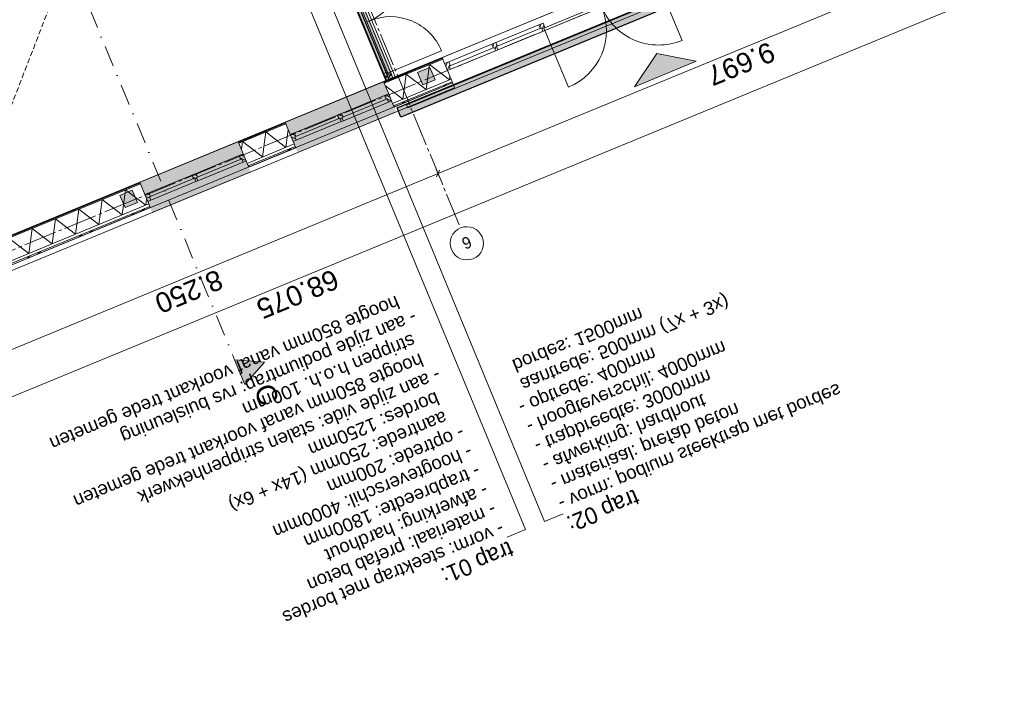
# Model space of a CAD drawing. Header units: millimetres. Extents: x -76965 to 1081933, y -21129 to 30747.
# Tile 28 of 114: x -37125 to -22332, y -13641 to -3454. Entities that reach past the tile are written whole.
import ezdxf
from ezdxf.enums import TextEntityAlignment as Align

# ---------------------------------------------------------------- set-up
doc = ezdxf.new("R2010")
doc.units = ezdxf.units.MM
doc.header["$MEASUREMENT"] = 0
for name, pattern in [('B0204', [650, 500, -50, 50, -50]), ('B0302', [625.500011, 313.000011, -156.25, 0, -156.25]), ('B0701', [117.059997, 77.999997, -39.06])]:
    doc.linetypes.add(name, pattern=pattern)
for name, color, linetype in [('007 Stramien', 7, 'Continuous'), ('021 Buitenwanden', 7, 'Continuous'), ('021 Buitenwanden 2D arcering', 7, 'Continuous'), ('021 Buitenwanden Afdek-arcering', 7, 'Continuous'), ('021 Buitenwanden Deuren', 7, 'Continuous'), ('021 Buitenwanden Doorsnede-arcering', 7, 'Continuous'), ('021 Buitenwanden Laagscheidingslijnen', 7, 'Continuous'), ('021 Buitenwanden Ramen', 7, 'Continuous'), ('022 Binnenwanden', 7, 'Continuous'), ('022 Binnenwanden 2D arcering', 7, 'Continuous'), ('022 Binnenwanden Afdek-arcering', 7, 'Continuous'), ('022 Binnenwanden Deuren', 7, 'Continuous'), ('022 Binnenwanden Doorsnede-arcering', 7, 'Continuous'), ('022 Binnenwanden Laagscheidingslijnen', 7, 'Continuous'), ('022 Binnenwanden Ramen', 7, 'Continuous'), ('023 Dekvloer', 7, 'Continuous'), ('028 Hoofddraagconstructie wanden', 7, 'Continuous'), ('028 Hoofddraagconstructie wanden Doorsnede-arcering', 7, 'Continuous'), ('033 Vloeropeningen 2D', 7, 'Continuous'), ('102 Teksten ruimten _ Zones Zone omranding', 7, 'Continuous'), ('113 Teksten opbouw', 7, 'Continuous'), ('113 Teksten opbouw  2D arcering', 7, 'Continuous'), ('121 Drsn-en gevelaanduidingen', 7, 'Continuous'), ('121 Drsn-en gevelaanduidingen 2D arcering', 7, 'Continuous'), ('160 Presentatie_Aankleding 2D', 7, 'Continuous')]:
    doc.layers.add(name, color=color, linetype=linetype)
doc.styles.add('GENERATED_STYLE_1', font='txt')
doc.styles.add('GENERATED_STYLE_3', font='txt')
doc.dimstyles.new('GENERATED_STYLE__1', dxfattribs={"dimtxt": 300, "dimasz": 71.25, "dimexe": 0.18, "dimexo": 0, "dimgap": 0.09, "dimtad": 1, "dimdec": 0, "dimzin": 0, "dimdsep": 46, "dimtxsty": 'GENERATED_STYLE_1', "dimblk": 'ARROWHEAD_6', "dimblk1": 'ARROWHEAD_6', "dimblk2": 'ARROWHEAD_6', "dimcen": 0.09, "dimclrd": 1, "dimclre": 1, "dimclrt": 2, "dimadec": 1, "dimazin": 0, "dimtfac": 1, "dimtdec": 4, "dimtmove": 0, "dimatfit": 3, "dimfxl": 1, "dimtolj": 1, "dimtzin": 0, "dimarcsym": 0})
pattern_1 = [(45, (0, 0), (-229.8097, 229.8097), []), (45, (-45.96, 45.96), (-229.8097, 229.8097), [])]
pattern_2 = [(45, (0, 0), (-31.8198, 31.8198), [])]

# ---------------------------------------------------------------- blocks, each defined once
blk = doc.blocks.new('Slab_1_1', base_point=(-2608, 7603))
at = {"layer": '023 Dekvloer', "color": 1, "linetype": 'Continuous', "lineweight": 0, "flags": 128}
blk.add_lwpolyline([(-2608, 7603), (-65140, -18201), (-72389, -636), (-38626, 13297), (-39373, 15108), (-10605, 26980)], close=True, dxfattribs=at)
blk = doc.blocks.new('Slab_6_1', base_point=(-31455, -4781))
at = {"layer": '021 Buitenwanden Afdek-arcering', "linetype": 'Continuous', "lineweight": 0, "true_color": 0xffffff}
blk.add_hatch(color=7, dxfattribs=at).paths.add_polyline_path([(-31455, -4781), (-31398, -4920), (-2645, 6945), (-2683, 7038), (-23773, -1665), (-23792, -1619)])
at = {"layer": '021 Buitenwanden', "linetype": 'Continuous', "flags": 128}
blk.add_lwpolyline([(-31455, -4781), (-23792, -1619), (-23773, -1665), (-2683, 7038), (-2645, 6945), (-31398, -4920)], close=True, dxfattribs=at)
blk = doc.blocks.new('*X49')
at = {"layer": '021 Buitenwanden Doorsnede-arcering', "color": 250, "linetype": 'Continuous', "lineweight": 0, "true_color": 0x3f3f3f}
for p, q in [((-35584, -6388), (-35534, -6011)), ((-35233, -6243), (-35534, -6011)), ((-35936, -6533), (-35885, -6156)), ((-35584, -6388), (-35885, -6156)), ((-35233, -6243), (-35220, -6145)), ((-36287, -6678), (-36237, -6301)), ((-35936, -6533), (-36237, -6301)), ((-36638, -6823), (-36588, -6446)), ((-36287, -6678), (-36588, -6446)), ((-36989, -6967), (-36939, -6591)), ((-36638, -6823), (-36939, -6591)), ((-37340, -7112), (-37290, -6736)), ((-36989, -6967), (-37290, -6736)), ((-37691, -7257), (-37641, -6881)), ((-37340, -7112), (-37641, -6881)), ((-38043, -7402), (-37992, -7026)), ((-37691, -7257), (-37992, -7026)), ((-38394, -7547), (-38344, -7171)), ((-38043, -7402), (-38344, -7171)), ((-38745, -7692), (-38695, -7315)), ((-38394, -7547), (-38695, -7315)), ((-38745, -7692), (-38985, -7507))]:
    blk.add_line(p, q, dxfattribs=at)
blk = doc.blocks.new('*X50')
at = {"layer": '021 Buitenwanden Doorsnede-arcering', "color": 250, "linetype": 'Continuous', "lineweight": 0, "true_color": 0x3f3f3f}
for p, q in [((-33477, -5518), (-33427, -5142)), ((-33126, -5373), (-33427, -5142)), ((-33126, -5373), (-33091, -5107)), ((-33794, -5406), (-33778, -5287)), ((-33477, -5518), (-33778, -5287))]:
    blk.add_line(p, q, dxfattribs=at)
blk = doc.blocks.new('*X51')
at = {"layer": '021 Buitenwanden Doorsnede-arcering', "color": 250, "linetype": 'Continuous', "lineweight": 0, "true_color": 0x3f3f3f}
for p, q in [((-31019, -4504), (-30969, -4127)), ((-30668, -4359), (-30969, -4127)), ((-31370, -4649), (-31320, -4272)), ((-31019, -4504), (-31320, -4272)), ((-30668, -4359), (-30661, -4309)), ((-31370, -4649), (-31632, -4447))]:
    blk.add_line(p, q, dxfattribs=at)
blk = doc.blocks.new('R1a hout 17_3')
at = {"layer": '021 Buitenwanden 2D arcering', "linetype": 'Continuous', "lineweight": 0, "true_color": 0x000000}
h = blk.add_hatch(dxfattribs=at)
h.set_pattern_fill('310_Naaldhout__01__0001', color=18, style=0, pattern_type=2)
h.set_pattern_definition(pattern_2)
h.paths.add_polyline_path([(-800, 0), (-800, -114), (-733, -114), (-733, -54), (-750, -54), (-750, 0)])
h = blk.add_hatch(dxfattribs=at)
h.set_pattern_fill('310_Naaldhout__01__0001', color=18, style=0, pattern_type=2)
h.set_pattern_definition(pattern_2)
h.paths.add_polyline_path([(0, -114), (0, 0), (-16.5, 0), (-16.5, -54), (-33.5, -54), (-33.5, -114)])
h = blk.add_hatch(dxfattribs=at)
h.set_pattern_fill('310_Naaldhout__01__0001', color=18, style=0, pattern_type=2)
h.set_pattern_definition(pattern_2)
h.paths.add_polyline_path([(0, 0), (0, -114), (33.5, -114), (33.5, -54), (16.5, -54), (16.5, 0)])
h = blk.add_hatch(dxfattribs=at)
h.set_pattern_fill('310_Naaldhout__01__0001', color=18, style=0, pattern_type=2)
h.set_pattern_definition(pattern_2)
h.paths.add_polyline_path([(800, -114), (800, 0), (750, 0), (750, -54), (733, -54), (733, -114)])
at = {"layer": '021 Buitenwanden Ramen', "color": 1, "linetype": 'Continuous', "lineweight": 0}
for p, q in [((-800, 180), (800, 180)), ((-800, 0), (-750, 0)), ((-800, -114), (-800, 0)), ((-750, 0), (-750, -54)), ((-750, 0), (-16.5, 0)), ((-16.5, -54), (-16.5, 0)), ((-16.5, 0), (0, 0)), ((0, 0), (16.5, 0)), ((16.5, 0), (16.5, -54)), ((16.5, 0), (750, 0)), ((750, -54), (750, 0)), ((750, 0), (800, 0)), ((800, 0), (800, -114)), ((-733, -114), (-800, -114)), ((-750, -54), (-733, -54)), ((-750, -54), (-16.5, -54)), ((-750, -54), (-16.5, -54)), ((-733, -54), (-733, -114)), ((-33.5, -114), (-733, -114)), ((-33.5, -114), (-33.5, -54)), ((-33.5, -54), (-16.5, -54)), ((0, -114), (-33.5, -114)), ((33.5, -114), (0, -114)), ((16.5, -54), (33.5, -54)), ((16.5, -54), (750, -54)), ((16.5, -54), (750, -54)), ((33.5, -54), (33.5, -114)), ((733, -114), (33.5, -114)), ((733, -114), (733, -54)), ((733, -54), (750, -54)), ((800, -114), (733, -114)), ((-800, -314), (800, -314))]:
    blk.add_line(p, q, dxfattribs=at)
at = {"layer": '021 Buitenwanden Ramen', "color": 254, "linetype": 'Continuous', "lineweight": 0, "true_color": 0xdfdfdf}
for p, q in [((-800, -114), (-800, 0)), ((800, -114), (800, 0))]:
    blk.add_line(p, q, dxfattribs=at)
blk = doc.blocks.new('R nis rechthoekig 17')
at = {"layer": '021 Buitenwanden Ramen', "color": 1, "linetype": 'Continuous', "lineweight": 0}
for p, q in [((-4325, 100), (4325, 100)), ((-4325, 100), (-4325, 20)), ((-4325, 20), (4325, 20)), ((4325, 20), (4325, 100))]:
    blk.add_line(p, q, dxfattribs=at)
blk.add_point((4325, 100), dxfattribs=at)
blk = doc.blocks.new('D2c 1 zij bi h 17')
at = {"layer": '021 Buitenwanden 2D arcering', "linetype": 'Continuous', "lineweight": 0, "true_color": 0x000000}
h = blk.add_hatch(dxfattribs=at)
h.set_pattern_fill('310_Naaldhout__01__0001', color=18, style=0, pattern_type=2)
h.set_pattern_definition(pattern_2)
h.paths.add_polyline_path([(-1741, 0), (-1741, -114), (-1707.5, -114), (-1707.5, 0)])
h = blk.add_hatch(dxfattribs=at)
h.set_pattern_fill('310_Naaldhout__01__0001', color=18, style=0, pattern_type=2)
h.set_pattern_definition(pattern_2)
h.paths.add_polyline_path([(-1707.5, 0), (-1707.5, -114), (-1691, -114), (-1691, 0)])
h = blk.add_hatch(dxfattribs=at)
h.set_pattern_fill('310_Naaldhout__01__0001', color=18, style=0, pattern_type=2)
h.set_pattern_definition(pattern_2)
h.paths.add_polyline_path([(158, 0), (158, -114), (174.5, -114), (174.5, 0)])
h = blk.add_hatch(dxfattribs=at)
h.set_pattern_fill('310_Naaldhout__01__0001', color=18, style=0, pattern_type=2)
h.set_pattern_definition(pattern_2)
h.paths.add_polyline_path([(174.5, 0), (174.5, -114), (191, -114), (191, 0)])
h = blk.add_hatch(dxfattribs=at)
h.set_pattern_fill('310_Naaldhout__01__0001', color=18, style=0, pattern_type=2)
h.set_pattern_definition(pattern_2)
h.paths.add_polyline_path([(924.5, 0), (924.5, -114), (941, -114), (941, 0)])
h = blk.add_hatch(dxfattribs=at)
h.set_pattern_fill('310_Naaldhout__01__0001', color=18, style=0, pattern_type=2)
h.set_pattern_definition(pattern_2)
h.paths.add_polyline_path([(941, 0), (941, -114), (957.5, -114), (957.5, 0)])
h = blk.add_hatch(dxfattribs=at)
h.set_pattern_fill('310_Naaldhout__01__0001', color=18, style=0, pattern_type=2)
h.set_pattern_definition(pattern_2)
h.paths.add_polyline_path([(1691, 0), (1691, -114), (1707.5, -114), (1707.5, 0)])
h = blk.add_hatch(dxfattribs=at)
h.set_pattern_fill('310_Naaldhout__01__0001', color=18, style=0, pattern_type=2)
h.set_pattern_definition(pattern_2)
h.paths.add_polyline_path([(1741, 0), (1707.5, 0), (1707.5, -114), (1741, -114)])
h = blk.add_hatch(dxfattribs=at)
h.set_pattern_fill('310_Naaldhout__01__0001', color=18, style=0, pattern_type=2)
h.set_pattern_definition(pattern_2)
h.paths.add_polyline_path([(-1691, -40), (-1691, -114), (-1674, -114), (-1674, -40)])
h = blk.add_hatch(dxfattribs=at)
h.set_pattern_fill('310_Naaldhout__01__0001', color=18, style=0, pattern_type=2)
h.set_pattern_definition(pattern_2)
h.paths.add_polyline_path([(158, -40), (141, -40), (141, -114), (158, -114)])
h = blk.add_hatch(dxfattribs=at)
h.set_pattern_fill('310_Naaldhout__01__0001', color=18, style=0, pattern_type=2)
h.set_pattern_definition(pattern_2)
h.paths.add_polyline_path([(191, -54), (191, -114), (208, -114), (208, -54)])
h = blk.add_hatch(dxfattribs=at)
h.set_pattern_fill('310_Naaldhout__01__0001', color=18, style=0, pattern_type=2)
h.set_pattern_definition(pattern_2)
h.paths.add_polyline_path([(924.5, -54), (907.5, -54), (907.5, -114), (924.5, -114)])
h = blk.add_hatch(dxfattribs=at)
h.set_pattern_fill('310_Naaldhout__01__0001', color=18, style=0, pattern_type=2)
h.set_pattern_definition(pattern_2)
h.paths.add_polyline_path([(957.5, -54), (957.5, -114), (974.5, -114), (974.5, -54)])
h = blk.add_hatch(dxfattribs=at)
h.set_pattern_fill('310_Naaldhout__01__0001', color=18, style=0, pattern_type=2)
h.set_pattern_definition(pattern_2)
h.paths.add_polyline_path([(1691, -54), (1674, -54), (1674, -114), (1691, -114)])
at = {"layer": '021 Buitenwanden Deuren', "color": 9, "linetype": 'Continuous', "lineweight": 0}
for p, q in [((-1691, 0), (-1691, 924.5)), ((158, 0), (158, 924.5))]:
    blk.add_line(p, q, dxfattribs=at)
at = {"layer": '021 Buitenwanden Deuren', "color": 1, "linetype": 'Continuous', "lineweight": 0}
for p, q in [((-1741, 0), (-1674, 0)), ((-1691, 0), (158, 0)), ((-1691, -40), (-1691, 0)), ((-766.5, 0), (-766.5, -40)), ((208, 0), (141, 0)), ((158, 0), (158, -40)), ((191, 0), (191, -54)), ((1674, 0), (208, 0)), ((924.5, 0), (924.5, -54)), ((957.5, 0), (957.5, -54)), ((1674, 0), (1741, 0)), ((1691, 0), (1691, -54)), ((-1741, -114), (-1674, -114)), ((158, -40), (-1691, -40)), ((-1674, -40), (-1674, -114)), ((141, -40), (141, -114)), ((208, -114), (141, -114)), ((191, -54), (924.5, -54)), ((208, -54), (208, -114)), ((1674, -114), (208, -114)), ((907.5, -54), (907.5, -114)), ((957.5, -54), (1691, -54)), ((974.5, -54), (974.5, -114)), ((1674, -54), (1674, -114)), ((1674, -114), (1741, -114))]:
    blk.add_line(p, q, dxfattribs=at)
at = {"layer": '021 Buitenwanden Deuren', "color": 254, "linetype": 'Continuous', "lineweight": 0, "true_color": 0xdfdfdf}
for p, q in [((-1741, -114), (-1741, 0)), ((1741, -114), (1741, 0))]:
    blk.add_line(p, q, dxfattribs=at)
at = {"layer": '021 Buitenwanden Deuren', "color": 9, "linetype": 'Continuous', "lineweight": 0}
for centre, start, end in [((-1691, 0), 0, 90), ((158, 0), 90, 180)]:
    blk.add_arc(centre, 924.5, start, end, dxfattribs=at)
blk = doc.blocks.new('Wall_11_1', base_point=(-24061, -1249))
at = {"layer": '021 Buitenwanden Afdek-arcering', "linetype": 'Continuous', "lineweight": 0, "true_color": 0xffffff}
for points in [[(-31658, -4385), (-33137, -4995), (-33061, -5180), (-33017, -5285), (-32949, -5452), (-31470, -4841), (-31538, -4675), (-31582, -4570)], [(-33843, -5286), (-35322, -5897), (-35246, -6082), (-35203, -6187), (-35134, -6353), (-33655, -5743), (-33724, -5577), (-33767, -5471)]]:
    blk.add_hatch(color=7, dxfattribs=at).paths.add_polyline_path(points)
at = {"layer": '021 Buitenwanden Doorsnede-arcering', "linetype": 'Continuous', "lineweight": 0, "true_color": 0xffffff}
for points in [[(-30780, -4022), (-31658, -4385), (-31653, -4396), (-30775, -4034)], [(-33137, -4995), (-33843, -5286), (-33839, -5298), (-33132, -5007)], [(-35322, -5897), (-39020, -7423), (-39015, -7434), (-35318, -5908)]]:
    blk.add_hatch(color=7, dxfattribs=at).paths.add_polyline_path(points)
at = {"layer": '021 Buitenwanden Doorsnede-arcering', "linetype": 'Continuous', "lineweight": 0}
for points in [[(-30775, -4034), (-31653, -4396), (-31649, -4408), (-30770, -4045)], [(-33132, -5007), (-33839, -5298), (-33834, -5310), (-33128, -5018)], [(-35318, -5908), (-39015, -7434), (-39010, -7446), (-35313, -5920)]]:
    blk.add_hatch(color=9, dxfattribs=at).paths.add_polyline_path(points)
at = {"layer": '021 Buitenwanden Doorsnede-arcering', "linetype": 'Continuous', "lineweight": 0, "true_color": 0x000000}
h = blk.add_hatch(dxfattribs=at)
h.set_pattern_fill('145_Baksteen_0001', color=18, style=0, pattern_type=2)
h.set_pattern_definition(pattern_1)
h.paths.add_polyline_path([(-30629, -4386), (-31508, -4749), (-31500, -4767), (-30622, -4405)])
h = blk.add_hatch(dxfattribs=at)
h.set_pattern_fill('145_Baksteen_0001', color=18, style=0, pattern_type=2)
h.set_pattern_definition(pattern_1)
h.paths.add_polyline_path([(-32987, -5359), (-33693, -5651), (-33685, -5669), (-32979, -5378)])
h = blk.add_hatch(dxfattribs=at)
h.set_pattern_fill('145_Baksteen_0001', color=18, style=0, pattern_type=2)
h.set_pattern_definition(pattern_1)
h.paths.add_polyline_path([(-38870, -7787), (-38832, -7879), (-38588, -7779), (-38618, -7705), (-35164, -6279), (-35172, -6261)])
at = {"layer": '021 Buitenwanden', "color": 2, "linetype": 'Continuous', "lineweight": 0}
for p, q in [((-30780, -4022), (-30775, -4034)), ((-30775, -4034), (-30770, -4045)), ((-31658, -4385), (-31653, -4396)), ((-31653, -4396), (-31649, -4408)), ((-33137, -4995), (-33132, -5007)), ((-33132, -5007), (-33128, -5018)), ((-33843, -5286), (-33839, -5298)), ((-33839, -5298), (-33834, -5310)), ((-35322, -5897), (-35318, -5908)), ((-35318, -5908), (-35313, -5920))]:
    blk.add_line(p, q, dxfattribs=at)
at = {"layer": '021 Buitenwanden', "color": 254, "linetype": 'Continuous', "lineweight": 0, "true_color": 0xdfdfdf}
for p, q in [((-30770, -4045), (-30742, -4115)), ((-30742, -4115), (-30698, -4220)), ((-30698, -4220), (-30645, -4349)), ((-31649, -4408), (-31582, -4570)), ((-31582, -4570), (-31538, -4675)), ((-31538, -4675), (-31523, -4712)), ((-33128, -5018), (-33061, -5180)), ((-33834, -5310), (-33767, -5471)), ((-33061, -5180), (-33017, -5285)), ((-33017, -5285), (-33002, -5322)), ((-33767, -5471), (-33724, -5577)), ((-33724, -5577), (-33708, -5614)), ((-35313, -5920), (-35246, -6082)), ((-35246, -6082), (-35203, -6187)), ((-35203, -6187), (-35187, -6224))]:
    blk.add_line(p, q, dxfattribs=at)
at = {"layer": '021 Buitenwanden', "color": 1, "linetype": 'Continuous', "lineweight": 0}
for p, q in [((-30622, -4405), (-31500, -4767)), ((-32979, -5378), (-33685, -5669)), ((-35164, -6279), (-38618, -7705))]:
    blk.add_line(p, q, dxfattribs=at)
at = {"layer": '021 Buitenwanden', "color": 9, "linetype": 'Continuous', "lineweight": 0}
for p, q in [((-30645, -4349), (-30629, -4386)), ((-31523, -4712), (-31508, -4749)), ((-33002, -5322), (-32987, -5359)), ((-33708, -5614), (-33693, -5651)), ((-35187, -6224), (-35172, -6261))]:
    blk.add_line(p, q, dxfattribs=at)
at = {"layer": '021 Buitenwanden', "color": 3, "linetype": 'Continuous', "lineweight": 0}
for p, q in [((-30629, -4386), (-30622, -4405)), ((-31508, -4749), (-31500, -4767)), ((-32987, -5359), (-32979, -5378)), ((-33693, -5651), (-33685, -5669)), ((-35172, -6261), (-35164, -6279))]:
    blk.add_line(p, q, dxfattribs=at)
at = {"layer": '021 Buitenwanden', "color": 2, "linetype": 'Continuous', "lineweight": 0, "flags": 128}
for points in [[(-30780, -4022), (-31658, -4385)], [(-33137, -4995), (-33843, -5286)], [(-35322, -5897), (-39020, -7423)]]:
    blk.add_lwpolyline(points, dxfattribs=at)
at = {"layer": '021 Buitenwanden Laagscheidingslijnen', "color": 2, "linetype": 'Continuous', "lineweight": 0}
for p, q in [((-30775, -4034), (-31653, -4396)), ((-30770, -4045), (-31649, -4408)), ((-33132, -5007), (-33839, -5298)), ((-33128, -5018), (-33834, -5310)), ((-35318, -5908), (-39015, -7434)), ((-35313, -5920), (-39010, -7446))]:
    blk.add_line(p, q, dxfattribs=at)
at = {"layer": '021 Buitenwanden Laagscheidingslijnen', "color": 1, "linetype": 'Continuous', "lineweight": 0}
for p, q in [((-31523, -4712), (-30645, -4349)), ((-33708, -5614), (-33002, -5322)), ((-38885, -7750), (-35187, -6224))]:
    blk.add_line(p, q, dxfattribs=at)
at = {"layer": '021 Buitenwanden Laagscheidingslijnen', "color": 3, "linetype": 'Continuous', "lineweight": 0}
for p, q in [((-31508, -4749), (-30629, -4386)), ((-33693, -5651), (-32987, -5359)), ((-38870, -7787), (-35172, -6261))]:
    blk.add_line(p, q, dxfattribs=at)
at = {"layer": '021 Buitenwanden', "color": 1, "lineweight": 0}
for name in ['*X51', '*X50', '*X49']:
    blk.add_blockref(name, (0, 0), dxfattribs=at)
at = {"layer": '021 Buitenwanden Deuren', "color": 1, "linetype": 'Continuous', "lineweight": 0, "zscale": 1000, "rotation": 202.4239728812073}
blk.add_blockref('D2c 1 zij bi h 17', (-29089, -3556), dxfattribs=at)
at = {"layer": '021 Buitenwanden Ramen', "color": 1, "linetype": 'Continuous', "lineweight": 0, "zscale": 1000, "rotation": 202.4239728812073}
blk.add_blockref('R nis rechthoekig 17', (-34628, -6036), dxfattribs=at)
at = {"layer": '021 Buitenwanden Ramen', "color": 1, "linetype": 'Continuous', "lineweight": 0, "xscale": -0.9999999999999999, "zscale": 1000, "rotation": 202.4239728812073}
for p in [(-32278, -4980), (-34463, -5882)]:
    blk.add_blockref('R1a hout 17_3', p, dxfattribs=at)
blk = doc.blocks.new('trap 01')
at = {"layer": '113 Teksten opbouw', "color": 1, "lineweight": 0, "insert": (142.8, -22.9), "char_height": 100, "attachment_point": 1, "line_spacing_factor": 0.937746, "style": 'GENERATED_STYLE_1'}
blk.add_mtext('\\A1;{\\fArial|b0|i0|c0|p38;- vorm: steektrap met bordes\\P\\fArial|b0|i0|c0|p38;- materiaal: prefab beton\\P\\fArial|b0|i0|c0|p38;- afwerking: hardhout\\P\\fArial|b0|i0|c0|p38;- trapbreedte: 1800mm\\P\\fArial|b0|i0|c0|p38;- hoogteverschil: 4000mm\\P\\fArial|b0|i0|c0|p38;- optrede: 200mm \\P\\fArial|b0|i0|c0|p38;  aantrede: 250mm \\fArial|b0|i0|c0|p38;\\C9;(14x + 6x)\\P\\fArial|b0|i0|c0|p38;  bordes: 1250mm\\P\\fArial|b0|i0|c0|p38;- aan zijde vide: stalen strippenhekwerk\\P\\fArial|b0|i0|c0|p38;  hoogte 850mm vanaf voorkant trede gemeten\\P\\fArial|b0|i0|c0|p38;  strippen h.o.h. 100mm\\P\\fArial|b0|i0|c0|p38;- aan zijde podiumtrap: rvs buisleuning\\P\\fArial|b0|i0|c0|p38;  hoogte 850mm vanaf voorkant trede gemeten}', dxfattribs=at)
at = {"layer": '113 Teksten opbouw', "color": 1, "lineweight": 0, "style": 'GENERATED_STYLE_3'}
blk.add_attdef('DUMMY_8', text='', height=125, dxfattribs=at).set_placement((142.8, 9), align=Align.BOTTOM_LEFT)
blk = doc.blocks.new('trap 02')
at = {"layer": '113 Teksten opbouw', "color": 1, "lineweight": 0, "insert": (142.8, -22.9), "char_height": 100, "attachment_point": 1, "line_spacing_factor": 0.93751, "style": 'GENERATED_STYLE_1'}
blk.add_mtext('\\A1;{\\fArial|b0|i0|c0|p38;- vorm: podium steektrap met bordes\\P\\fArial|b0|i0|c0|p38;- materiaal: prefab beton\\P\\fArial|b0|i0|c0|p38;- afwerking: hardhout\\P\\fArial|b0|i0|c0|p38;- trapbreedte: 3000mm\\P\\fArial|b0|i0|c0|p38;- hoogteverschil: 4000mm\\P\\fArial|b0|i0|c0|p38;- optrede: 400mm \\P\\fArial|b0|i0|c0|p38;  aantrede: 500mm \\fArial|b0|i0|c0|p38;\\C9;(7x + 3x)\\P\\fArial|b0|i0|c0|p38;  bordes: 1500mm}', dxfattribs=at)
at = {"layer": '113 Teksten opbouw', "color": 1, "lineweight": 0, "style": 'GENERATED_STYLE_3'}
blk.add_attdef('DUMMY_8', text='', height=125, dxfattribs=at).set_placement((142.8, 9), align=Align.BOTTOM_LEFT)
blk = doc.blocks.new('Column_1_1', base_point=(-35489, -6149))
at = {"layer": '028 Hoofddraagconstructie wanden Doorsnede-arcering', "linetype": 'Continuous', "lineweight": 0, "true_color": 0x990000}
blk.add_hatch(color=14, dxfattribs=at).paths.add_polyline_path([(-35543, -6280), (-35358, -6204), (-35434, -6019), (-35619, -6095)])
at = {"layer": '028 Hoofddraagconstructie wanden', "color": 3, "linetype": 'Continuous', "lineweight": 0, "flags": 128}
blk.add_lwpolyline([(-35543, -6280), (-35358, -6204), (-35434, -6019), (-35619, -6095)], close=True, dxfattribs=at)
blk = doc.blocks.new('Column_2_1', base_point=(-31016, -4304))
at = {"layer": '028 Hoofddraagconstructie wanden Doorsnede-arcering', "linetype": 'Continuous', "lineweight": 0, "true_color": 0x990000}
blk.add_hatch(color=14, dxfattribs=at).paths.add_polyline_path([(-31070, -4434), (-30885, -4358), (-30962, -4173), (-31147, -4249)])
at = {"layer": '028 Hoofddraagconstructie wanden', "color": 3, "linetype": 'Continuous', "lineweight": 0, "flags": 128}
blk.add_lwpolyline([(-31070, -4434), (-30885, -4358), (-30962, -4173), (-31147, -4249)], close=True, dxfattribs=at)
blk = doc.blocks.new('*D71')
at = {"layer": '160 Presentatie_Aankleding 2D', "color": 1, "linetype": 'Continuous', "lineweight": 0}
for p, q in [((-14280, 1067), (-21876, -2068)), ((-21876, -2068), (-30840, -5767)), ((-21903, -2003), (-21850, -2133)), ((-21897, -2117), (-21856, -2019)), ((-30840, -5767), (-38466, -8914)), ((-30867, -5702), (-30813, -5832)), ((-30861, -5816), (-30820, -5718))]:
    blk.add_line(p, q, dxfattribs=at)
at = {"layer": '160 Presentatie_Aankleding 2D', "color": 2, "lineweight": 0, "insert": (-25861, -3777), "char_height": 300, "attachment_point": 7, "rotation": 202.424, "style": 'GENERATED_STYLE_1'}
blk.add_mtext('\\A1;{\\fArial|b0|i0|c0|p38;9.697}', dxfattribs=at)
blk = doc.blocks.new('ARROWHEAD_6')
at = {"color": 0, "linetype": 'Continuous', "lineweight": 0}
for p, q in [((0, 0), (-1, 0)), ((-0.5, -0.5), (0.5, 0.5))]:
    blk.add_line(p, q, dxfattribs=at)
blk = doc.blocks.new('*D72')
at = {"layer": '160 Presentatie_Aankleding 2D', "color": 1, "linetype": 'Continuous', "lineweight": 0}
for p, q in [((-30840, -5767), (-38466, -8914)), ((-30867, -5702), (-30813, -5832)), ((-30861, -5816), (-30820, -5718)), ((-38493, -8849), (-38440, -8979)), ((-38487, -8963), (-38446, -8865)), ((-38466, -8914), (-47156, -12499))]:
    blk.add_line(p, q, dxfattribs=at)
at = {"layer": '160 Presentatie_Aankleding 2D', "color": 2, "lineweight": 0, "insert": (-34156, -7200), "char_height": 300, "attachment_point": 7, "rotation": 202.424, "style": 'GENERATED_STYLE_1'}
blk.add_mtext('\\A1;{\\fArial|b0|i0|c0|p38;8.250}', dxfattribs=at)
blk = doc.blocks.new('*D80')
at = {"layer": '160 Presentatie_Aankleding 2D', "color": 1, "linetype": 'Continuous', "lineweight": 0}
for p, q in [((-74820, 712), (-74690, 766)), ((-74707, 719), (-74804, 760)), ((-74777, 791), (-74755, 739)), ((-74755, 739), (-74008, -1073)), ((-74073, -1099), (-73943, -1046)), ((-73959, -1093), (-74057, -1052)), ((-74008, -1073), (-71387, -7423))]:
    blk.add_line(p, q, dxfattribs=at)
at = {"layer": '160 Presentatie_Aankleding 2D', "color": 2, "lineweight": 0, "insert": (-74522, 330), "char_height": 300, "attachment_point": 7, "rotation": 292.424, "style": 'GENERATED_STYLE_1'}
blk.add_mtext('\\A1;{\\fArial|b0|i0|c0|p38;1.960}', dxfattribs=at)
blk = doc.blocks.new('*D81')
at = {"layer": '160 Presentatie_Aankleding 2D', "color": 1, "linetype": 'Continuous', "lineweight": 0}
for p, q in [((-73959, -1093), (-74057, -1052)), ((-74008, -1073), (-71387, -7423)), ((-71452, -7450), (-71322, -7396)), ((-71338, -7443), (-71436, -7403))]:
    blk.add_line(p, q, dxfattribs=at)
at = {"layer": '160 Presentatie_Aankleding 2D', "color": 2, "lineweight": 0, "insert": (-72838, -3751), "char_height": 300, "attachment_point": 7, "rotation": 292.424, "style": 'GENERATED_STYLE_1'}
blk.add_mtext('\\A1;{\\fArial|b0|i0|c0|p38;6.870}', dxfattribs=at)
blk = doc.blocks.new('*D82')
at = {"layer": '160 Presentatie_Aankleding 2D', "color": 1, "linetype": 'Continuous', "lineweight": 0}
for p, q in [((-71452, -7450), (-71322, -7396)), ((-71338, -7443), (-71436, -7403)), ((-71387, -7423), (-69293, -12498)), ((-69244, -12518), (-69342, -12478))]:
    blk.add_line(p, q, dxfattribs=at)
at = {"layer": '160 Presentatie_Aankleding 2D', "color": 2, "lineweight": 0, "insert": (-70480, -9464), "char_height": 300, "attachment_point": 7, "rotation": 292.424, "style": 'GENERATED_STYLE_1'}
blk.add_mtext('\\A1;{\\fArial|b0|i0|c0|p38;5.490}', dxfattribs=at)
blk = doc.blocks.new('*D83')
at = {"layer": '160 Presentatie_Aankleding 2D', "color": 1, "linetype": 'Continuous', "lineweight": 0}
for p, q in [((-69358, -12525), (-69228, -12471)), ((-69244, -12518), (-69342, -12478)), ((-69293, -12498), (-66596, -19034)), ((-66661, -19060), (-66531, -19007)), ((-66645, -19013), (-66547, -19054)), ((-66596, -19034), (-66575, -19086))]:
    blk.add_line(p, q, dxfattribs=at)
at = {"layer": '160 Presentatie_Aankleding 2D', "color": 2, "lineweight": 0, "insert": (-68085, -15269), "char_height": 300, "attachment_point": 7, "rotation": 292.424, "style": 'GENERATED_STYLE_1'}
blk.add_mtext('\\A1;{\\fArial|b0|i0|c0|p38;7.070}', dxfattribs=at)
blk = doc.blocks.new('*D93')
at = {"layer": '160 Presentatie_Aankleding 2D', "color": 1, "linetype": 'Continuous', "lineweight": 0}
for p, q in [((-1579, 5670), (-1526, 5540)), ((-1573, 5556), (-1532, 5654)), ((-1500, 5627), (-1552, 5605)), ((-1552, 5605), (-64480, -20362)), ((-64480, -20362), (-64532, -20384)), ((-64507, -20297), (-64453, -20427)), ((-64460, -20313), (-64500, -20411))]:
    blk.add_line(p, q, dxfattribs=at)
at = {"layer": '160 Presentatie_Aankleding 2D', "color": 2, "lineweight": 0, "insert": (-32414, -7195), "char_height": 300, "attachment_point": 7, "rotation": 202.424, "style": 'GENERATED_STYLE_1'}
blk.add_mtext('\\A1;{\\fArial|b0|i0|c0|p38;68.075}', dxfattribs=at)
blk = doc.blocks.new('Cutting Plane_3_1', base_point=(-44267, 16566))
at = {"layer": '121 Drsn-en gevelaanduidingen 2D arcering', "linetype": 'Continuous', "lineweight": 0, "true_color": 0x000000}
blk.add_hatch(color=18, dxfattribs=at).paths.add_polyline_path([(-33743, -8938), (-33896, -8568), (-33449, -8601)])
at = {"layer": '121 Drsn-en gevelaanduidingen', "color": 9, "linetype": 'B0302', "lineweight": 0}
blk.add_line((-44191, 16381), (-33896, -8568), dxfattribs=at)
at = {"layer": '121 Drsn-en gevelaanduidingen', "color": 2, "linetype": 'Continuous', "lineweight": 0}
for p, q in [((-33896, -8568), (-33449, -8601)), ((-33743, -8938), (-33896, -8568)), ((-33449, -8601), (-33743, -8938))]:
    blk.add_line(p, q, dxfattribs=at)
at = {"layer": '121 Drsn-en gevelaanduidingen', "color": 2, "lineweight": 0, "insert": (-33499, -9288), "char_height": 300, "attachment_point": 9, "rotation": 292.424, "style": 'GENERATED_STYLE_1'}
blk.add_mtext('\\A1;{\\fArial|b0|i0|c0|p38;C}', dxfattribs=at)
blk = doc.blocks.new('*X1232')
at = {"layer": '022 Binnenwanden Doorsnede-arcering', "color": 250, "linetype": 'Continuous', "lineweight": 0, "true_color": 0x3f3f3f}
for p, q in [((-32285, -2593), (-32305, -2620)), ((-32248, -2627), (-32305, -2620)), ((-32248, -2627), (-32283, -2673)), ((-32280, -2673), (-32283, -2673))]:
    blk.add_line(p, q, dxfattribs=at)
blk = doc.blocks.new('R1a hout 17_5')
at = {"layer": '022 Binnenwanden 2D arcering', "linetype": 'Continuous', "lineweight": 0, "true_color": 0x000000}
h = blk.add_hatch(dxfattribs=at)
h.set_pattern_fill('310_Naaldhout__01__0001', color=18, style=0, pattern_type=2)
h.set_pattern_definition(pattern_2)
h.paths.add_polyline_path([(-909, 0), (-909, -114), (-842, -114), (-842, -54), (-859, -54), (-859, 0)])
h = blk.add_hatch(dxfattribs=at)
h.set_pattern_fill('310_Naaldhout__01__0001', color=18, style=0, pattern_type=2)
h.set_pattern_definition(pattern_2)
h.paths.add_polyline_path([(909, -114), (909, 0), (859, 0), (859, -54), (842, -54), (842, -114)])
at = {"layer": '022 Binnenwanden Ramen', "color": 1, "linetype": 'Continuous', "lineweight": 0}
for p, q in [((-909, 0), (-859, 0)), ((-909, -114), (-909, 0)), ((-859, 0), (-859, -54)), ((-859, 0), (859, 0)), ((859, -54), (859, 0)), ((859, 0), (909, 0)), ((909, 0), (909, -114)), ((-909, -14), (909, -14)), ((-909, -26), (-909, -14)), ((-909, -39), (-909, -26)), ((-909, -89), (-909, -39)), ((-909, -102), (-909, -89)), ((-909, -114), (-909, -102)), ((-909, -114), (909, -114)), ((-842, -114), (-909, -114)), ((-859, -54), (-842, -54)), ((-859, -54), (859, -54)), ((-859, -54), (859, -54)), ((-842, -54), (-842, -114)), ((842, -114), (-842, -114)), ((842, -114), (842, -54)), ((842, -54), (859, -54)), ((909, -114), (842, -114)), ((909, -26), (909, -14)), ((909, -39), (909, -26)), ((909, -89), (909, -39)), ((909, -102), (909, -89)), ((909, -114), (909, -102))]:
    blk.add_line(p, q, dxfattribs=at)
blk = doc.blocks.new('D2a bi h 17_5')
at = {"layer": '022 Binnenwanden 2D arcering', "linetype": 'Continuous', "lineweight": 0, "true_color": 0x000000}
h = blk.add_hatch(dxfattribs=at)
h.set_pattern_fill('310_Naaldhout__01__0001', color=18, style=0, pattern_type=2)
h.set_pattern_definition(pattern_2)
h.paths.add_polyline_path([(-882, 0), (-882, -114), (-848.5, -114), (-848.5, 0)])
h = blk.add_hatch(dxfattribs=at)
h.set_pattern_fill('310_Naaldhout__01__0001', color=18, style=0, pattern_type=2)
h.set_pattern_definition(pattern_2)
h.paths.add_polyline_path([(-848.5, 0), (-848.5, -114), (-832, -114), (-832, 0)])
h = blk.add_hatch(dxfattribs=at)
h.set_pattern_fill('310_Naaldhout__01__0001', color=18, style=0, pattern_type=2)
h.set_pattern_definition(pattern_2)
h.paths.add_polyline_path([(832, 0), (832, -114), (848.5, -114), (848.5, 0)])
h = blk.add_hatch(dxfattribs=at)
h.set_pattern_fill('310_Naaldhout__01__0001', color=18, style=0, pattern_type=2)
h.set_pattern_definition(pattern_2)
h.paths.add_polyline_path([(882, 0), (848.5, 0), (848.5, -114), (882, -114)])
h = blk.add_hatch(dxfattribs=at)
h.set_pattern_fill('310_Naaldhout__01__0001', color=18, style=0, pattern_type=2)
h.set_pattern_definition(pattern_2)
h.paths.add_polyline_path([(-832, -40), (-832, -114), (-815, -114), (-815, -40)])
h = blk.add_hatch(dxfattribs=at)
h.set_pattern_fill('310_Naaldhout__01__0001', color=18, style=0, pattern_type=2)
h.set_pattern_definition(pattern_2)
h.paths.add_polyline_path([(832, -40), (815, -40), (815, -114), (832, -114)])
at = {"layer": '022 Binnenwanden Deuren', "color": 9, "linetype": 'Continuous', "lineweight": 0}
for p, q in [((-832, 0), (-832, 832)), ((832, 0), (832, 832))]:
    blk.add_line(p, q, dxfattribs=at)
at = {"layer": '022 Binnenwanden Deuren', "color": 1, "linetype": 'Continuous', "lineweight": 0}
for p, q in [((-882, 0), (-815, 0)), ((-882, 0), (-882, -114)), ((-882, 0), (-882, -12.5)), ((-832, 0), (832, 0)), ((-832, -40), (-832, 0)), ((0, 0), (0, -40)), ((815, 0), (882, 0)), ((832, 0), (832, -40)), ((882, -114), (882, 0)), ((882, 0), (882, -12.5)), ((-882, -12.5), (-882, -25)), ((-882, -25), (-882, -75)), ((-882, -75), (-882, -87.5)), ((-882, -87.5), (-882, -100)), ((-882, -114), (-815, -114)), ((832, -40), (-832, -40)), ((-815, -40), (-815, -114)), ((815, -40), (815, -114)), ((815, -114), (882, -114)), ((882, -12.5), (882, -25)), ((882, -25), (882, -75)), ((882, -75), (882, -87.5)), ((882, -87.5), (882, -100))]:
    blk.add_line(p, q, dxfattribs=at)
at = {"layer": '022 Binnenwanden Deuren', "color": 9, "linetype": 'Continuous', "lineweight": 0}
for centre, start, end in [((-832, 0), 0, 90), ((832, 0), 90, 180)]:
    blk.add_arc(centre, 832, start, end, dxfattribs=at)
blk = doc.blocks.new('Wall_67_1', base_point=(-32355, -2564))
at = {"layer": '022 Binnenwanden Afdek-arcering', "linetype": 'Continuous', "lineweight": 0, "true_color": 0xffffff}
blk.add_hatch(color=7, dxfattribs=at).paths.add_polyline_path([(-32306, -2684), (-31612, -4365), (-31519, -4327), (-32213, -2646)])
at = {"layer": '022 Binnenwanden', "color": 1, "linetype": 'Continuous', "lineweight": 0}
for p, q in [((-32236, -2655), (-32282, -2675)), ((-32225, -2651), (-32236, -2655)), ((-32213, -2646), (-32225, -2651)), ((-32294, -2679), (-32306, -2684)), ((-32282, -2675), (-32294, -2679)), ((-31600, -4361), (-31612, -4365)), ((-31589, -4356), (-31600, -4361)), ((-31542, -4337), (-31589, -4356)), ((-31531, -4332), (-31542, -4337)), ((-31519, -4327), (-31531, -4332))]:
    blk.add_line(p, q, dxfattribs=at)
at = {"layer": '022 Binnenwanden', "color": 1, "linetype": 'Continuous', "lineweight": 0, "flags": 128}
for points in [[(-32355, -2564), (-32306, -2684)], [(-32213, -2646), (-32225, -2618)]]:
    blk.add_lwpolyline(points, dxfattribs=at)
at = {"layer": '022 Binnenwanden Laagscheidingslijnen', "color": 9, "linetype": 'Continuous', "lineweight": 0}
for p, q in [((-32339, -2570), (-32294, -2679)), ((-32323, -2577), (-32282, -2675)), ((-32236, -2655), (-32257, -2604)), ((-32225, -2651), (-32241, -2611))]:
    blk.add_line(p, q, dxfattribs=at)
at = {"layer": '022 Binnenwanden', "color": 1, "lineweight": 0}
blk.add_blockref('*X1232', (0, 0), dxfattribs=at)
at = {"layer": '022 Binnenwanden Deuren', "color": 1, "linetype": 'Continuous', "lineweight": 0, "zscale": 1000, "rotation": 292.4239727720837}
blk.add_blockref('D2a bi h 17_5', (-31872, -3472), dxfattribs=at)
at = {"layer": '022 Binnenwanden Ramen', "color": 1, "linetype": 'Continuous', "lineweight": 0, "xscale": -1, "zscale": 1000, "rotation": 112.4239727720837}
blk.add_blockref('R1a hout 17_5', (-31972, -3530), dxfattribs=at)
blk = doc.blocks.new('Entree symbool 17')
at = {"layer": '021 Buitenwanden 2D arcering', "linetype": 'Continuous', "lineweight": 0, "true_color": 0x000000}
blk.add_hatch(color=18, dxfattribs=at).paths.add_polyline_path([(0, 0), (1000, 0), (500, 333)])
at = {"layer": '021 Buitenwanden', "color": 9, "linetype": 'Continuous', "lineweight": 0}
for p, q in [((0, 0), (500, 333)), ((1000, 0), (500, 333)), ((0, 0), (1000, 0))]:
    blk.add_line(p, q, dxfattribs=at)
blk = doc.blocks.new('Tekst 3D 17')
at = {"layer": '021 Buitenwanden', "color": 1, "linetype": 'Continuous', "lineweight": 0}
for p, q in [((0, 0), (0, -50)), ((9150, 0), (0, 0)), ((0, 0), (9150, 0)), ((9150, -50), (9150, 0)), ((0, -50), (9150, -50)), ((0, -50), (9150, -50))]:
    blk.add_line(p, q, dxfattribs=at)
blk = doc.blocks.new('Standard grid marker_2')
at = {"layer": '007 Stramien', "color": 6, "linetype": 'B0204', "lineweight": 0}
blk.add_line((17821, 0), (26821, 0), dxfattribs=at)
at = {"layer": '007 Stramien', "color": 212, "linetype": 'Continuous', "lineweight": 0, "true_color": 0xcc00cc}
for start, end in [(0, 180), (180, 0)]:
    blk.add_arc((27071, 0), 250, start, end, dxfattribs=at)
at = {"layer": '007 Stramien', "color": 6, "lineweight": 0, "style": 'GENERATED_STYLE_1'}
for tag, p in [('AC_MarkerText_1_0', (-250, 9)), ('AC_MarkerText_1_1', (27071, 9))]:
    blk.add_attdef(tag, text='', height=175, rotation=270, dxfattribs=at).set_placement(p, align=Align.MIDDLE_CENTER)
blk = doc.blocks.new('Standard grid marker_3')
at = {"layer": '007 Stramien', "color": 6, "linetype": 'B0204', "lineweight": 0}
blk.add_line((9000, 0), (64152, 0), dxfattribs=at)
at = {"layer": '007 Stramien', "color": 6, "lineweight": 0, "style": 'GENERATED_STYLE_1'}
for tag, p in [('AC_MarkerText_1_0', (-250, 10)), ('AC_MarkerText_1_1', (73402, 10))]:
    blk.add_attdef(tag, text='', height=175, dxfattribs=at).set_placement(p, align=Align.MIDDLE_CENTER)
blk = doc.blocks.new('Polyline_2_1', base_point=(-29802, -11232))
at = {"layer": '113 Teksten opbouw', "color": 9, "linetype": 'Continuous', "lineweight": 0, "flags": 128}
blk.add_lwpolyline([(-29802, -11232), (-29525, -11118), (-34223, 238)], dxfattribs=at)
blk = doc.blocks.new('Polyline_3_1', base_point=(-28960, -10885))
at = {"layer": '113 Teksten opbouw  2D arcering', "linetype": 'Continuous', "lineweight": 0, "true_color": 0x000000}
blk.add_hatch(color=18, dxfattribs=at).paths.add_polyline_path([(-32754, -2448), (-32755, -2443), (-32758, -2439), (-32762, -2436), (-32767, -2435), (-32772, -2436), (-32776, -2439), (-32778, -2443), (-32779, -2448), (-32778, -2452), (-32776, -2457), (-32772, -2459), (-32767, -2460), (-32762, -2459), (-32758, -2457), (-32755, -2452)])
at = {"layer": '113 Teksten opbouw', "color": 9, "linetype": 'Continuous', "lineweight": 0, "flags": 128}
blk.add_lwpolyline([(-28960, -10885), (-29238, -11000), (-32762, -2459)], dxfattribs=at)
at = {"layer": '113 Teksten opbouw', "color": 1, "linetype": 'Continuous', "lineweight": 0}
blk.add_circle((-32767, -2448), 12.5, dxfattribs=at)

msp = doc.modelspace()

# ---------------------------------------------------------------- linework, layer by layer
at = {"layer": '033 Vloeropeningen 2D', "color": 1, "linetype": 'B0701', "lineweight": 0, "flags": 128}
msp.add_lwpolyline([(-38148.3, -7062.9), (-42817, 4250.9), (-27381.9, -2620), (-32049.4, 8690.8)], close=True, dxfattribs=at)
at = {"layer": '102 Teksten ruimten _ Zones Zone omranding', "color": 33, "linetype": 'Continuous', "lineweight": 0, "true_color": 0xb3a584, "flags": 128}
for points in [[(-31578.4, -4351.7), (-32322.2, -2549.2), (-33394.8, -2991.8), (-35263.9, 1537.7), (-28157, 4470.5), (-30067.9, 9101), (-31192.4, 8640.4), (-31335.2, 8989), (-40221, 5318.7), (-39272.7, 3020.7), (-46113.1, 197.9), (-46948, 2221.2), (-48011.1, 1782.5), (-48124.5, 2057.3), (-63681.9, -4362.7), (-61670.9, -9236.1), (-43590.8, -1775.1), (-40934.4, -8212.6)], [(-27474.4, -2658.2), (-28180.1, -948), (-32191.7, -2603.5), (-31486, -4313.6)]]:
    msp.add_lwpolyline(points, close=True, dxfattribs=at)

# ---------------------------------------------------------------- block references
at = {"layer": '007 Stramien', "color": 1, "linetype": 'Continuous', "lineweight": 0}
ref = msp.add_blockref('Standard grid marker_2', (-40733.4, 18207.8), dxfattribs=dict(at, zscale=1000, rotation=292.4239737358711))
ref.add_attrib('AC_MarkerText_1_1', '6', dxfattribs={"color": 6, "lineweight": 0, "height": 175, "rotation": 202.42397, "style": 'GENERATED_STYLE_1'}).set_placement((-30407, -6807.7), align=Align.MIDDLE_CENTER)
at = {"layer": '007 Stramien', "color": 1, "linetype": 'Continuous', "lineweight": 0, "zscale": 1000, "rotation": 202.423973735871}
msp.add_blockref('Standard grid marker_3', (-626.9, 8189.2), dxfattribs=at)
at = {"layer": '021 Buitenwanden', "linetype": 'Continuous'}
msp.add_blockref('Slab_6_1', (-31455.5, -4781.3), dxfattribs=at)
at = {"layer": '021 Buitenwanden', "color": 1, "lineweight": 0}
msp.add_blockref('Wall_11_1', (-24060.6, -1249.4), dxfattribs=at)
at = {"layer": '021 Buitenwanden', "color": 250, "linetype": 'Continuous', "lineweight": 0, "true_color": 0x1f1f1f, "zscale": 1000, "rotation": 22.42397373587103}
msp.add_blockref('Tekst 3D 17', (-31312.4, -4734.1), dxfattribs=at)
at = {"layer": '021 Buitenwanden', "color": 1, "linetype": 'Continuous', "lineweight": 0, "zscale": 1000, "rotation": 22.42334387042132}
msp.add_blockref('Entree symbool 17', (-27887.5, -4461.3), dxfattribs=at)
at = {"layer": '022 Binnenwanden', "color": 1, "lineweight": 0}
msp.add_blockref('Wall_67_1', (-32355.3, -2563.7), dxfattribs=at)
at = {"layer": '023 Dekvloer', "color": 1, "linetype": 'Continuous', "lineweight": 0}
msp.add_blockref('Slab_1_1', (-2608.4, 7603), dxfattribs=at)
at = {"layer": '028 Hoofddraagconstructie wanden', "color": 3, "lineweight": 0}
for name, p in [('Column_2_1', (-31015.9, -4303.5)), ('Column_1_1', (-35488.6, -6149.2))]:
    msp.add_blockref(name, p, dxfattribs=at)
at = {"layer": '113 Teksten opbouw', "color": 9, "linetype": 'Continuous', "lineweight": 0}
for name, p in [('Polyline_2_1', (-29802, -11232.4)), ('Polyline_3_1', (-28960.5, -10885.1))]:
    msp.add_blockref(name, p, dxfattribs=at)
at = {"layer": '113 Teksten opbouw', "color": 250, "linetype": 'Continuous', "lineweight": 0, "true_color": 0x1f1f1f}
ref = msp.add_blockref('trap 02', (-29224.4, -10994.1), dxfattribs=dict(at, xscale=-2, yscale=2, zscale=1000, rotation=202.423973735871))
ref.add_attrib('DUMMY_8', 'trap 02:', dxfattribs={"color": 1, "lineweight": 0, "height": 250, "rotation": 202.42397, "style": 'GENERATED_STYLE_3'}).set_placement((-28960.5, -10867.1), align=Align.BOTTOM_RIGHT)
ref = msp.add_blockref('trap 01', (-29538, -11123.5), dxfattribs=dict(at, xscale=2, yscale=2, zscale=1000, rotation=202.423973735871))
ref.add_attrib('DUMMY_8', 'trap 01:', dxfattribs={"color": 1, "lineweight": 0, "height": 250, "rotation": 202.42397, "style": 'GENERATED_STYLE_3'}).set_placement((-29802, -11214.4), align=Align.BOTTOM_LEFT)
at = {"layer": '121 Drsn-en gevelaanduidingen', "color": 9, "lineweight": 0}
msp.add_blockref('Cutting Plane_3_1', (-44267.3, 16565.8), dxfattribs=at)

# ---------------------------------------------------------------- dimensions: what is measured, and where the dimension line sits
at = {"layer": '160 Presentatie_Aankleding 2D', "color": 1, "linetype": 'Continuous', "lineweight": 0}
for base, p1, p2, angle, picture, middle, turn in [((-74007.8, -1072.6), (-8786.4, 27962), (-8038.7, 26150.2), 292.42397, '*D80', (-74187.5, -86.6), 292.42397), ((-71387.2, -7423.1), (-8038.7, 26150.2), (-5418.1, 19799.7), 292.42397, '*D81', (-72503.4, -4167.8), 292.42397), ((-69293, -12498), (-5418.1, 19799.7), (-3323.9, 14724.8), 292.42397, '*D82', (-70146, -9880.5), 292.42397), ((-66596, -19033.6), (-3323.9, 14724.8), (-626.9, 8189.2), 292.42397, '*D83', (-67750.4, -15685.7), 292.42397), ((-64480.1, -20362.4), (-1466.4, 5396.7), (-64394, -20570.9), 202.42397, '*D93', (-32936.2, -7572.7), 202.42397), ((-30840.1, -5766.6), (-21538.5, -2886.2), (-30502.3, -6585.2), 202.42397, '*D71', (-26278.1, -4111.2), 202.42397), ((-38466.3, -8913.6), (-30502.3, -6585.2), (-38128.5, -9732.2), 202.42397, '*D72', (-34573.1, -7534.2), 202.42397)]:
    dim = msp.add_linear_dim(base=base, p1=p1, p2=p2, angle=angle, dimstyle='GENERATED_STYLE__1', dxfattribs=at)
    dim.commit()
    dim.dimension.update_dxf_attribs({"geometry": picture, "text_midpoint": middle, "dimtype": 160, "text_rotation": turn})

doc.saveas('drawing.dxf')
